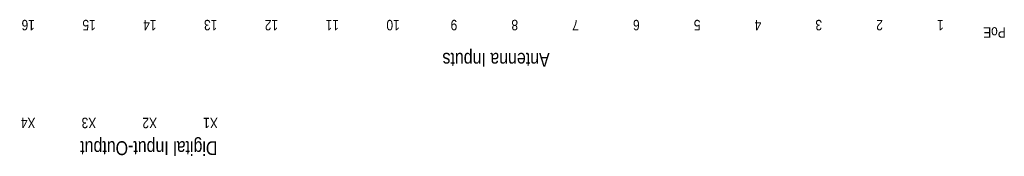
# Model space of a CAD drawing. Header units: inches. Extents: x 473 to 1040, y -521 to 80.
# Tile 1 of 2: x 473 to 1040, y -521 to -442. Entities that reach past the tile are written whole.
import ezdxf

# ---------------------------------------------------------------- set-up
doc = ezdxf.new("R2010")
doc.units = ezdxf.units.IN
doc.header["$LTSCALE"] = 0.03
doc.header["$MEASUREMENT"] = 0
doc.layers.add('text_back', color=7, linetype='Continuous')
doc.styles.add('Tech', font='technic_.ttf')

msp = doc.modelspace()

# ---------------------------------------------------------------- texts
at = {"layer": 'text_back', "style": 'Tech'}
for s, height, p in [('16', 6, (482.02, -442.09, -98.29)), ('15', 6, (517.02, -442.09, -98.29)), ('13', 6, (587.02, -442.09, -98.29)), ('10', 6, (692.02, -442.09, -98.29)), ('9', 6, (725.14, -442.09, -98.29)), ('8', 6, (760.14, -442.09, -98.29)), ('6', 6, (830.14, -442.09, -98.29)), ('5', 6, (865.14, -442.09, -98.29)), ('3', 6, (935.14, -442.09, -98.29)), ('14', 6, (552.02, -442.09, -98.29)), ('12', 6, (622.02, -442.09, -98.29)), ('11', 6, (657.02, -442.09, -98.29)), ('7', 6, (795.14, -442.09, -98.29)), ('4', 6, (900.14, -442.09, -98.29)), ('2', 6, (970.14, -442.09, -98.29)), ('1', 6, (1005.14, -442.09, -98.29)), ('PoE', 6, (1040.86, -446.34, -98.29)), ('Antenna Inputs', 8, (778.31, -461.09, -98.29)), ('X4', 6, (482.34, -498.39, -98.29)), ('X3', 6, (517.34, -498.39, -98.29)), ('X2', 6, (552.34, -498.39, -98.29)), ('X1', 6, (587.34, -498.39, -98.29)), ('Digital Input-Output', 8, (587.08, -511.9, -98.29))]:
    msp.add_text(s, height=height, rotation=180, dxfattribs=at).set_placement(p)

doc.saveas('drawing.dxf')
